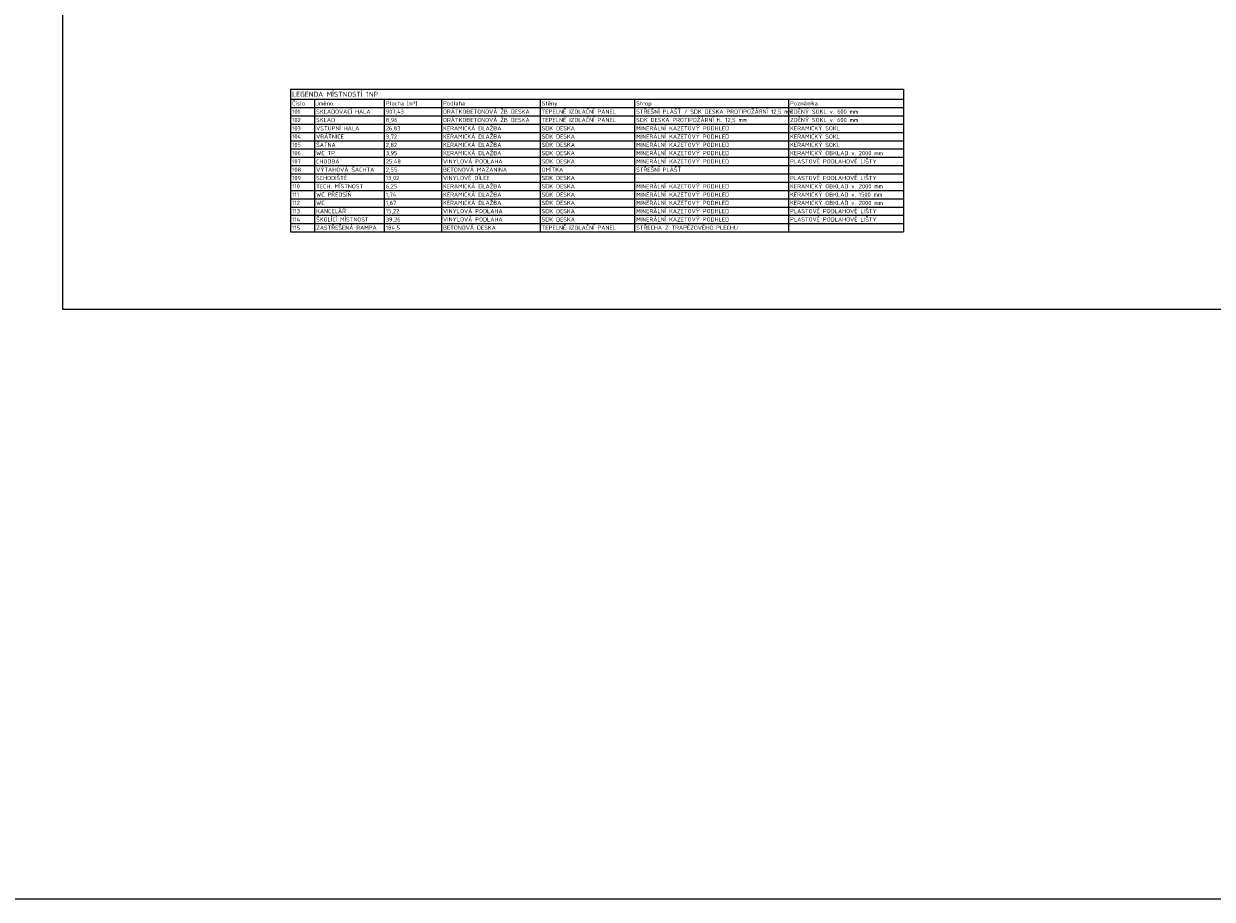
# Model space of a CAD drawing. Header units: millimetres. Extents: x 6435372 to 7248404, y 1559872 to 1886246.
# Tile 108 of 208: x 6959547 to 6981047, y 1613457 to 1629296. Entities that reach past the tile are written whole.
import ezdxf

# ---------------------------------------------------------------- set-up
doc = ezdxf.new("R2010")
doc.units = ezdxf.units.MM
doc.layers.add('Stavba', color=152, linetype='Continuous')
doc.layers.add('ZTI_KAN_popis', color=7, linetype='Continuous')
doc.styles.add('TABULKY', font='isocpeur.ttf')

msp = doc.modelspace()

# ---------------------------------------------------------------- linework, layer by layer
at = {"flags": 128}
msp.add_lwpolyline([(6960255.8, 1646402.6), (6991755.8, 1646402.6), (6991755.8, 1624127.6), (6960255.8, 1624127.6)], close=True, dxfattribs=at)
at = {"layer": 'Stavba'}
for p, q in [((6964371.7, 1628111.1), (6975464.7, 1628111.1)), ((6964371.7, 1628111.1), (6964371.7, 1627931.1)), ((6964371.7, 1627931.1), (6964371.7, 1627781.1)), ((6964371.7, 1627931.1), (6964806.7, 1627931.1)), ((6964806.7, 1627931.1), (6966066.7, 1627931.1)), ((6964806.7, 1627931.1), (6964806.7, 1627781.1)), ((6966066.7, 1627931.1), (6967101.7, 1627931.1)), ((6966066.7, 1627931.1), (6966066.7, 1627781.1)), ((6967101.7, 1627931.1), (6968886.7, 1627931.1)), ((6967101.7, 1627931.1), (6967101.7, 1627781.1)), ((6968886.7, 1627931.1), (6970596.7, 1627931.1)), ((6968886.7, 1627931.1), (6968886.7, 1627781.1)), ((6970596.7, 1627931.1), (6973379.7, 1627931.1)), ((6970596.7, 1627931.1), (6970596.7, 1627781.1)), ((6973379.7, 1627931.1), (6975464.7, 1627931.1)), ((6973379.7, 1627931.1), (6973379.7, 1627781.1)), ((6975464.7, 1628111.1), (6975464.7, 1627931.1)), ((6975464.7, 1627931.1), (6975464.7, 1627781.1)), ((6964371.7, 1627781.1), (6964371.7, 1625531.1)), ((6964371.7, 1627781.1), (6964806.7, 1627781.1)), ((6964806.7, 1627781.1), (6966066.7, 1627781.1)), ((6964806.7, 1627781.1), (6964806.7, 1625531.1)), ((6966066.7, 1627781.1), (6967101.7, 1627781.1)), ((6966066.7, 1627781.1), (6966066.7, 1625531.1)), ((6967101.7, 1627781.1), (6968886.7, 1627781.1)), ((6967101.7, 1627781.1), (6967101.7, 1625531.1)), ((6968886.7, 1627781.1), (6970596.7, 1627781.1)), ((6968886.7, 1627781.1), (6968886.7, 1625531.1)), ((6970596.7, 1627781.1), (6973379.7, 1627781.1)), ((6970596.7, 1627781.1), (6970596.7, 1625531.1)), ((6973379.7, 1627781.1), (6975464.7, 1627781.1)), ((6973379.7, 1627781.1), (6973379.7, 1625531.1)), ((6975464.7, 1627781.1), (6975464.7, 1625531.1)), ((6964371.7, 1627631.1), (6964806.7, 1627631.1)), ((6964806.7, 1627631.1), (6966066.7, 1627631.1)), ((6966066.7, 1627631.1), (6967101.7, 1627631.1)), ((6967101.7, 1627631.1), (6968886.7, 1627631.1)), ((6968886.7, 1627631.1), (6970596.7, 1627631.1)), ((6970596.7, 1627631.1), (6973379.7, 1627631.1)), ((6973379.7, 1627631.1), (6975464.7, 1627631.1)), ((6964371.7, 1627481.1), (6964806.7, 1627481.1)), ((6964371.7, 1627331.1), (6964806.7, 1627331.1)), ((6964806.7, 1627481.1), (6966066.7, 1627481.1)), ((6964806.7, 1627331.1), (6966066.7, 1627331.1)), ((6966066.7, 1627481.1), (6967101.7, 1627481.1)), ((6966066.7, 1627331.1), (6967101.7, 1627331.1)), ((6967101.7, 1627481.1), (6968886.7, 1627481.1)), ((6967101.7, 1627331.1), (6968886.7, 1627331.1)), ((6968886.7, 1627481.1), (6970596.7, 1627481.1)), ((6968886.7, 1627331.1), (6970596.7, 1627331.1)), ((6970596.7, 1627481.1), (6973379.7, 1627481.1)), ((6970596.7, 1627331.1), (6973379.7, 1627331.1)), ((6973379.7, 1627481.1), (6975464.7, 1627481.1)), ((6973379.7, 1627331.1), (6975464.7, 1627331.1)), ((6964371.7, 1627181.1), (6964806.7, 1627181.1)), ((6964806.7, 1627181.1), (6966066.7, 1627181.1)), ((6966066.7, 1627181.1), (6967101.7, 1627181.1)), ((6967101.7, 1627181.1), (6968886.7, 1627181.1)), ((6968886.7, 1627181.1), (6970596.7, 1627181.1)), ((6970596.7, 1627181.1), (6973379.7, 1627181.1)), ((6973379.7, 1627181.1), (6975464.7, 1627181.1)), ((6964371.7, 1627031.1), (6964806.7, 1627031.1)), ((6964371.7, 1626881.1), (6964806.7, 1626881.1)), ((6964806.7, 1627031.1), (6966066.7, 1627031.1)), ((6964806.7, 1626881.1), (6966066.7, 1626881.1)), ((6966066.7, 1627031.1), (6967101.7, 1627031.1)), ((6966066.7, 1626881.1), (6967101.7, 1626881.1)), ((6967101.7, 1627031.1), (6968886.7, 1627031.1)), ((6967101.7, 1626881.1), (6968886.7, 1626881.1)), ((6968886.7, 1627031.1), (6970596.7, 1627031.1)), ((6968886.7, 1626881.1), (6970596.7, 1626881.1)), ((6970596.7, 1627031.1), (6973379.7, 1627031.1)), ((6970596.7, 1626881.1), (6973379.7, 1626881.1)), ((6973379.7, 1627031.1), (6975464.7, 1627031.1)), ((6973379.7, 1626881.1), (6975464.7, 1626881.1)), ((6964371.7, 1626731.1), (6964806.7, 1626731.1)), ((6964806.7, 1626731.1), (6966066.7, 1626731.1)), ((6966066.7, 1626731.1), (6967101.7, 1626731.1)), ((6967101.7, 1626731.1), (6968886.7, 1626731.1)), ((6968886.7, 1626731.1), (6970596.7, 1626731.1)), ((6970596.7, 1626731.1), (6973379.7, 1626731.1)), ((6973379.7, 1626731.1), (6975464.7, 1626731.1)), ((6964371.7, 1626581.1), (6964806.7, 1626581.1)), ((6964371.7, 1626431.1), (6964806.7, 1626431.1)), ((6964806.7, 1626581.1), (6966066.7, 1626581.1)), ((6964806.7, 1626431.1), (6966066.7, 1626431.1)), ((6966066.7, 1626581.1), (6967101.7, 1626581.1)), ((6966066.7, 1626431.1), (6967101.7, 1626431.1)), ((6967101.7, 1626581.1), (6968886.7, 1626581.1)), ((6967101.7, 1626431.1), (6968886.7, 1626431.1)), ((6968886.7, 1626581.1), (6970596.7, 1626581.1)), ((6968886.7, 1626431.1), (6970596.7, 1626431.1)), ((6970596.7, 1626581.1), (6973379.7, 1626581.1)), ((6970596.7, 1626431.1), (6973379.7, 1626431.1)), ((6973379.7, 1626581.1), (6975464.7, 1626581.1)), ((6973379.7, 1626431.1), (6975464.7, 1626431.1)), ((6964371.7, 1626281.1), (6964806.7, 1626281.1)), ((6964806.7, 1626281.1), (6966066.7, 1626281.1)), ((6966066.7, 1626281.1), (6967101.7, 1626281.1)), ((6967101.7, 1626281.1), (6968886.7, 1626281.1)), ((6968886.7, 1626281.1), (6970596.7, 1626281.1)), ((6970596.7, 1626281.1), (6973379.7, 1626281.1)), ((6973379.7, 1626281.1), (6975464.7, 1626281.1)), ((6964371.7, 1626131.1), (6964806.7, 1626131.1)), ((6964806.7, 1626131.1), (6966066.7, 1626131.1)), ((6966066.7, 1626131.1), (6967101.7, 1626131.1)), ((6967101.7, 1626131.1), (6968886.7, 1626131.1)), ((6968886.7, 1626131.1), (6970596.7, 1626131.1)), ((6970596.7, 1626131.1), (6973379.7, 1626131.1)), ((6973379.7, 1626131.1), (6975464.7, 1626131.1)), ((6964371.7, 1625981.1), (6964806.7, 1625981.1)), ((6964371.7, 1625831.1), (6964806.7, 1625831.1)), ((6964806.7, 1625981.1), (6966066.7, 1625981.1)), ((6964806.7, 1625831.1), (6966066.7, 1625831.1)), ((6966066.7, 1625981.1), (6967101.7, 1625981.1)), ((6966066.7, 1625831.1), (6967101.7, 1625831.1)), ((6967101.7, 1625981.1), (6968886.7, 1625981.1)), ((6967101.7, 1625831.1), (6968886.7, 1625831.1)), ((6968886.7, 1625981.1), (6970596.7, 1625981.1)), ((6968886.7, 1625831.1), (6970596.7, 1625831.1)), ((6970596.7, 1625981.1), (6973379.7, 1625981.1)), ((6970596.7, 1625831.1), (6973379.7, 1625831.1)), ((6973379.7, 1625981.1), (6975464.7, 1625981.1)), ((6973379.7, 1625831.1), (6975464.7, 1625831.1)), ((6964371.7, 1625681.1), (6964806.7, 1625681.1)), ((6964806.7, 1625681.1), (6966066.7, 1625681.1)), ((6966066.7, 1625681.1), (6967101.7, 1625681.1)), ((6967101.7, 1625681.1), (6968886.7, 1625681.1)), ((6968886.7, 1625681.1), (6970596.7, 1625681.1)), ((6970596.7, 1625681.1), (6973379.7, 1625681.1)), ((6973379.7, 1625681.1), (6975464.7, 1625681.1)), ((6964371.7, 1625531.1), (6964806.7, 1625531.1)), ((6964806.7, 1625531.1), (6966066.7, 1625531.1)), ((6966066.7, 1625531.1), (6967101.7, 1625531.1)), ((6967101.7, 1625531.1), (6968886.7, 1625531.1)), ((6968886.7, 1625531.1), (6970596.7, 1625531.1)), ((6970596.7, 1625531.1), (6973379.7, 1625531.1)), ((6973379.7, 1625531.1), (6975464.7, 1625531.1))]:
    msp.add_line(p, q, dxfattribs=at)
at = {"layer": 'ZTI_KAN_popis', "ltscale": 400}
msp.add_lwpolyline([(6956215.1, 1729402.7), (7004053, 1729402.7), (7004053, 1613457.3), (6956215.1, 1613457.3)], close=True, dxfattribs=at)

# ---------------------------------------------------------------- texts
at = {"layer": 'Stavba', "style": 'TABULKY'}
for s, height, p in [('LEGENDA MÍSTNOSTÍ 1NP', 90, (6964401.7, 1627976.1)), ('101', 75, (6964401.7, 1627668.6)), ('Číslo', 75, (6964401.7, 1627818.6)), ('Jméno', 75, (6964836.7, 1627818.6)), ('SKLADOVACÍ HALA', 75, (6964836.7, 1627668.6)), ('907,43', 75, (6966096.7, 1627668.6)), ('Plocha [m²]', 75, (6966096.7, 1627818.6)), ('Podlaha', 75, (6967131.7, 1627818.6)), ('DRÁTKOBETONOVÁ ŽB DESKA', 75, (6967131.7, 1627668.6)), ('TEPELNĚ IZOLAČNÍ PANEL', 75, (6968916.7, 1627668.6)), ('Stěny', 75, (6968916.7, 1627818.6)), ('Strop', 75, (6970626.7, 1627818.6)), ('STŘEŠNÍ PLÁŠŤ / SDK DESKA PROTIPOŽÁRNÍ 12,5 mm', 75, (6970626.7, 1627668.6)), ('ZDĚNÝ SOKL v. 600 mm', 75, (6973409.7, 1627668.6)), ('Poznámka', 75, (6973409.7, 1627818.6)), ('102', 75, (6964401.7, 1627518.6)), ('SKLAD', 75, (6964836.7, 1627518.6)), ('8,96', 75, (6966096.7, 1627518.6)), ('DRÁTKOBETONOVÁ ŽB DESKA', 75, (6967131.7, 1627518.6)), ('TEPELNĚ IZOLAČNÍ PANEL', 75, (6968916.7, 1627518.6)), ('SDK DESKA PROTIPOŽÁRNÍ tl. 12,5 mm', 75, (6970626.7, 1627518.6)), ('ZDĚNÝ SOKL v. 600 mm', 75, (6973409.7, 1627518.6)), ('103', 75, (6964401.7, 1627368.6)), ('104', 75, (6964401.7, 1627218.6)), ('VSTUPNÍ HALA', 75, (6964836.7, 1627368.6)), ('VRÁTNICE', 75, (6964836.7, 1627218.6)), ('26,83', 75, (6966096.7, 1627368.6)), ('9,72', 75, (6966096.7, 1627218.6)), ('KERAMICKÁ DLAŽBA', 75, (6967131.7, 1627368.6)), ('KERAMICKÁ DLAŽBA', 75, (6967131.7, 1627218.6)), ('SDK DESKA', 75, (6968916.7, 1627368.6)), ('SDK DESKA', 75, (6968916.7, 1627218.6)), ('MINERÁLNÍ KAZETOVÝ PODHLED', 75, (6970626.7, 1627368.6)), ('MINERÁLNÍ KAZETOVÝ PODHLED', 75, (6970626.7, 1627218.6)), ('KERAMICKÝ SOKL', 75, (6973409.7, 1627368.6)), ('KERAMICKÝ SOKL', 75, (6973409.7, 1627218.6)), ('105', 75, (6964401.7, 1627068.6)), ('ŠATNA', 75, (6964836.7, 1627068.6)), ('2,82', 75, (6966096.7, 1627068.6)), ('KERAMICKÁ DLAŽBA', 75, (6967131.7, 1627068.6)), ('SDK DESKA', 75, (6968916.7, 1627068.6)), ('MINERÁLNÍ KAZETOVÝ PODHLED', 75, (6970626.7, 1627068.6)), ('KERAMICKÝ SOKL', 75, (6973409.7, 1627068.6)), ('106', 75, (6964401.7, 1626918.6)), ('WC TP', 75, (6964836.7, 1626918.6)), ('3,95', 75, (6966096.7, 1626918.6)), ('VINYLOVÁ PODLAHA', 75, (6967131.7, 1626768.6)), ('KERAMICKÁ DLAŽBA', 75, (6967131.7, 1626918.6)), ('SDK DESKA', 75, (6968916.7, 1626918.6)), ('MINERÁLNÍ KAZETOVÝ PODHLED', 75, (6970626.7, 1626918.6)), ('MINERÁLNÍ KAZETOVÝ PODHLED', 75, (6970626.7, 1626768.6)), ('KERAMICKÝ OBKLAD v. 2000 mm', 75, (6973409.7, 1626918.6)), ('PLASTOVÉ PODLAHOVÉ LIŠTY', 75, (6973409.7, 1626768.6)), ('107', 75, (6964401.7, 1626768.6)), ('108', 75, (6964401.7, 1626618.6)), ('VÝTAHOVÁ ŠACHTA', 75, (6964836.7, 1626618.6)), ('CHODBA', 75, (6964836.7, 1626768.6)), ('25,48', 75, (6966096.7, 1626768.6)), ('2,55', 75, (6966096.7, 1626618.6)), ('BETONOVÁ MAZANINA', 75, (6967131.7, 1626618.6)), ('SDK DESKA', 75, (6968916.7, 1626768.6)), ('OMÍTKA', 75, (6968916.7, 1626618.6)), ('STŘEŠNÍ PLÁŠŤ', 75, (6970626.7, 1626618.6)), ('109', 75, (6964401.7, 1626468.6)), ('SCHODIŠTĚ', 75, (6964836.7, 1626468.6)), ('13,02', 75, (6966096.7, 1626468.6)), ('VINYLOVÉ DÍLCE', 75, (6967131.7, 1626468.6)), ('SDK DESKA', 75, (6968916.7, 1626468.6)), ('PLASTOVÉ PODLAHOVÉ LIŠTY', 75, (6973409.7, 1626468.6)), ('110', 75, (6964401.7, 1626318.6)), ('111', 75, (6964401.7, 1626168.6)), ('WC PŘEDSÍŇ', 75, (6964836.7, 1626168.6)), ('TECH. MÍSTNOST', 75, (6964836.7, 1626318.6)), ('6,25', 75, (6966096.7, 1626318.6)), ('1,74', 75, (6966096.7, 1626168.6)), ('KERAMICKÁ DLAŽBA', 75, (6967131.7, 1626318.6)), ('KERAMICKÁ DLAŽBA', 75, (6967131.7, 1626168.6)), ('SDK DESKA', 75, (6968916.7, 1626318.6)), ('SDK DESKA', 75, (6968916.7, 1626168.6)), ('MINERÁLNÍ KAZETOVÝ PODHLED', 75, (6970626.7, 1626318.6)), ('MINERÁLNÍ KAZETOVÝ PODHLED', 75, (6970626.7, 1626168.6)), ('KERAMICKÝ OBKLAD v. 2000 mm', 75, (6973409.7, 1626318.6)), ('KERAMICKÝ OBKLAD v. 1500 mm', 75, (6973409.7, 1626168.6)), ('112', 75, (6964401.7, 1626018.6)), ('WC', 75, (6964836.7, 1626018.6)), ('1,67', 75, (6966096.7, 1626018.6)), ('KERAMICKÁ DLAŽBA', 75, (6967131.7, 1626018.6)), ('SDK DESKA', 75, (6968916.7, 1626018.6)), ('MINERÁLNÍ KAZETOVÝ PODHLED', 75, (6970626.7, 1626018.6)), ('KERAMICKÝ OBKLAD v. 2000 mm', 75, (6973409.7, 1626018.6)), ('113', 75, (6964401.7, 1625868.6)), ('114', 75, (6964401.7, 1625718.6)), ('ŠKOLÍCÍ MÍSTNOST', 75, (6964836.7, 1625718.6)), ('KANCELÁŘ', 75, (6964836.7, 1625868.6)), ('39,36', 75, (6966096.7, 1625718.6)), ('15,22', 75, (6966096.7, 1625868.6)), ('VINYLOVÁ PODLAHA', 75, (6967131.7, 1625868.6)), ('VINYLOVÁ PODLAHA', 75, (6967131.7, 1625718.6)), ('SDK DESKA', 75, (6968916.7, 1625868.6)), ('SDK DESKA', 75, (6968916.7, 1625718.6)), ('MINERÁLNÍ KAZETOVÝ PODHLED', 75, (6970626.7, 1625868.6)), ('MINERÁLNÍ KAZETOVÝ PODHLED', 75, (6970626.7, 1625718.6)), ('PLASTOVÉ PODLAHOVÉ LIŠTY', 75, (6973409.7, 1625868.6)), ('PLASTOVÉ PODLAHOVÉ LIŠTY', 75, (6973409.7, 1625718.6)), ('115', 75, (6964401.7, 1625568.6)), ('ZASTŘEŠENÁ RAMPA', 75, (6964836.7, 1625568.6)), ('184,5', 75, (6966096.7, 1625568.6)), ('BETONOVÁ DESKA', 75, (6967131.7, 1625568.6)), ('TEPELNĚ IZOLAČNÍ PANEL', 75, (6968916.7, 1625568.6)), ('STŘECHA Z TRAPÉZOVÉHO PLECHU', 75, (6970626.7, 1625568.6))]:
    msp.add_text(s, height=height, dxfattribs=at).set_placement(p)

doc.saveas('drawing.dxf')
